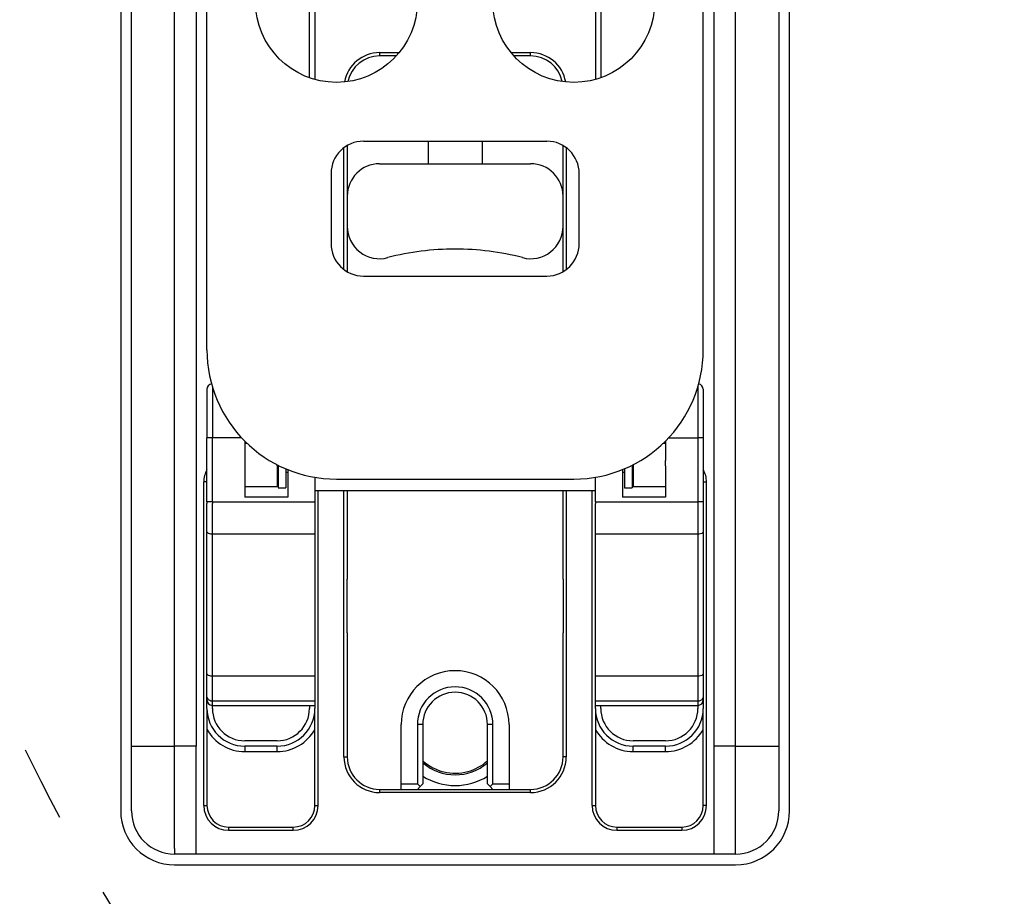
# Model space of a CAD drawing. Extents: x -1763 to 4575, y -3429 to 1051.
# Tile 150 of 174: x 3757 to 3848, y -1805 to -1724. Entities that reach past the tile are written whole.
import ezdxf

# ---------------------------------------------------------------- set-up
doc = ezdxf.new("R2010")
doc.units = 0
doc.linetypes.add('DASHED', pattern=[15, 7, -8])
doc.layers.get('0').update_dxf_attribs({"linetype": 'CONTINUOUS'})
doc.layers.add('1', color=7, linetype='CONTINUOUS')

# ---------------------------------------------------------------- blocks, each defined once
blk = doc.blocks.new('E7018-24101__1', base_point=(4200, -1958.679))
at = {"color": 1, "linetype": 'CONTINUOUS'}
for p, q in [((3766, -1646.879), (3766, -1796.879)), ((3828, -1796.879), (3828, -1646.879)), ((3771, -1801.879), (3823, -1801.879))]:
    blk.add_line(p, q, dxfattribs=at)
for centre, start, end in [((3771, -1796.879), 180, -90), ((3823, -1796.879), -90, 0)]:
    blk.add_arc(centre, 5, start, end, dxfattribs=at)
blk = doc.blocks.new('BUSHING_E7018-21702_2__70', base_point=(3802, -1793.379))
at = {"color": 1, "linetype": 'CONTINUOUS'}
for radius, start, end in [(5, 0, 180), (4.5, -131.8103, -75), (4.5, -75, -48.18968)]:
    blk.add_arc((3797, -1788.879), radius, start, end, dxfattribs=at)
blk = doc.blocks.new('BUSHINGS_POGOTOWER__71', base_point=(4008, -1793.379))
blk.add_blockref('BUSHING_E7018-21702_2__70', (3802, -1793.379))
blk = doc.blocks.new('SMALLPARTS__109', base_point=(4240, -1972.179))
blk.add_blockref('BUSHINGS_POGOTOWER__71', (4008, -1793.379))
blk = doc.blocks.new('E7018-64101__110', base_point=(4240, -1972.179))
for name, p in [('SMALLPARTS__109', (4240, -1972.179)), ('E7018-24101__1', (4200, -1958.679))]:
    blk.add_blockref(name, p)
blk = doc.blocks.new('STIFF_ASSY_DUTBD__112', base_point=(4240, -1972.179))
blk.add_blockref('E7018-64101__110', (4240, -1972.179))
blk = doc.blocks.new('Z_STAGE_PLATE__113', base_point=(3827, -1800.879))
at = {"color": 1, "linetype": 'CONTINUOUS'}
for p, q in [((3773, -1652.879), (3773, -1790.879)), ((3821, -1790.879), (3821, -1652.879)), ((3767, -1743.879), (3767, -1699.879)), ((3771, -1743.879), (3771, -1699.879)), ((3823, -1743.879), (3823, -1699.879)), ((3827, -1699.879), (3827, -1743.879)), ((3790, -1726.579), (3791.808, -1726.579)), ((3790, -1726.579), (3790, -1726.879)), ((3802.192, -1726.579), (3804, -1726.579)), ((3804, -1726.879), (3804, -1726.579)), ((3791.549, -1726.879), (3790, -1726.879)), ((3804, -1726.879), (3802.451, -1726.879)), ((3786.7, -1746.688), (3786.7, -1735.388)), ((3787, -1735.19), (3787, -1739.879)), ((3807, -1739.879), (3807, -1735.19)), ((3807.3, -1735.388), (3807.3, -1746.688)), ((3787, -1739.879), (3787, -1742.681)), ((3807, -1742.681), (3807, -1739.879)), ((3787, -1742.681), (3787, -1745.879)), ((3807, -1746.379), (3807, -1742.681)), ((3767, -1745.879), (3767, -1743.879)), ((3771, -1744.379), (3771, -1743.879)), ((3823, -1744.379), (3823, -1743.879)), ((3827, -1743.879), (3827, -1745.879)), ((3771, -1748.379), (3771, -1744.379)), ((3823, -1748.379), (3823, -1744.379)), ((3767, -1746.879), (3767, -1745.879)), ((3787, -1745.879), (3787, -1746.886)), ((3827, -1745.879), (3827, -1746.879)), ((3807, -1746.886), (3807, -1746.379)), ((3767, -1748.879), (3767, -1746.879)), ((3827, -1746.879), (3827, -1748.879)), ((3771, -1748.816), (3771, -1748.379)), ((3823, -1748.879), (3823, -1748.379)), ((3767, -1775.379), (3767, -1748.879)), ((3771, -1748.879), (3771, -1748.816)), ((3771, -1775.379), (3771, -1748.879)), ((3823, -1775.379), (3823, -1748.879)), ((3827, -1748.879), (3827, -1775.379)), ((3773.7, -1796.379), (3773.7, -1766.379)), ((3774, -1766.379), (3773.7, -1766.379)), ((3774, -1768.218), (3774, -1766.379)), ((3784, -1766.379), (3784, -1767.19)), ((3810, -1767.19), (3810, -1766.379)), ((3820, -1766.379), (3820.3, -1766.379)), ((3820, -1766.379), (3820, -1768.218)), ((3820.3, -1796.379), (3820.3, -1766.379)), ((3784, -1767.19), (3784, -1768.218)), ((3784.3, -1796.379), (3784.3, -1767.19)), ((3786.7, -1791.879), (3786.7, -1767.19)), ((3787, -1767.19), (3787, -1775.379)), ((3807, -1775.379), (3807, -1767.19)), ((3807.3, -1767.19), (3807.3, -1791.879)), ((3809.7, -1796.379), (3809.7, -1767.19)), ((3810, -1768.218), (3810, -1767.19)), ((3774, -1768.218), (3774, -1768.379)), ((3774, -1770.968), (3774, -1768.379)), ((3784, -1768.218), (3784, -1768.379)), ((3784, -1768.379), (3784, -1771.218)), ((3810, -1768.218), (3810, -1768.379)), ((3810, -1771.218), (3810, -1768.379)), ((3820, -1768.218), (3820, -1768.379)), ((3820, -1768.379), (3820, -1770.968)), ((3774, -1784.139), (3774, -1770.968)), ((3784, -1771.218), (3784, -1784.389)), ((3810, -1784.389), (3810, -1771.218)), ((3820, -1770.968), (3820, -1784.139)), ((3767, -1777.379), (3767, -1775.379)), ((3771, -1775.879), (3771, -1775.379)), ((3771, -1779.879), (3771, -1775.879)), ((3787, -1780.379), (3787, -1775.379)), ((3807, -1775.379), (3807, -1780.379)), ((3823, -1775.879), (3823, -1775.379)), ((3823, -1779.879), (3823, -1775.879)), ((3827, -1775.379), (3827, -1777.379)), ((3767, -1777.879), (3767, -1777.379)), ((3827, -1777.379), (3827, -1777.879)), ((3767, -1778.379), (3767, -1777.879)), ((3767, -1780.379), (3767, -1778.379)), ((3827, -1777.879), (3827, -1778.379)), ((3827, -1778.379), (3827, -1780.379)), ((3767, -1790.879), (3767, -1780.379)), ((3771, -1780.316), (3771, -1779.879)), ((3771, -1780.379), (3771, -1780.316)), ((3771, -1790.879), (3771, -1780.379)), ((3787, -1780.379), (3787, -1787.784)), ((3807, -1787.884), (3807, -1780.379)), ((3823, -1780.379), (3823, -1779.879)), ((3823, -1790.879), (3823, -1780.379)), ((3827, -1780.379), (3827, -1790.879)), ((3774, -1786.23), (3774, -1784.139)), ((3820, -1784.139), (3820, -1786.23)), ((3784, -1784.389), (3784, -1786.706)), ((3810, -1786.706), (3810, -1784.389)), ((3774, -1786.594), (3774, -1786.23)), ((3774, -1787.379), (3774, -1786.594)), ((3784, -1786.706), (3784, -1787.094)), ((3810, -1787.094), (3810, -1786.706)), ((3820, -1786.23), (3820, -1786.594)), ((3820, -1786.594), (3820, -1787.379)), ((3774, -1787.379), (3774, -1796.379)), ((3784, -1787.094), (3784, -1787.379)), ((3784, -1796.379), (3784, -1787.379)), ((3787, -1787.784), (3787, -1791.879)), ((3810, -1787.379), (3810, -1787.094)), ((3810, -1787.379), (3810, -1796.379)), ((3820, -1796.379), (3820, -1787.379)), ((3807, -1791.879), (3807, -1787.884)), ((3767, -1796.879), (3767, -1790.879)), ((3767, -1790.879), (3771, -1790.879)), ((3771, -1800.379), (3771, -1790.879)), ((3773, -1790.879), (3771, -1790.879)), ((3773, -1800.879), (3773, -1790.879)), ((3823, -1790.879), (3821, -1790.879)), ((3821, -1800.879), (3821, -1790.879)), ((3823, -1790.879), (3827, -1790.879)), ((3823, -1800.379), (3823, -1790.879)), ((3827, -1790.879), (3827, -1796.879)), ((3786.7, -1791.879), (3787, -1791.879)), ((3807.3, -1791.879), (3807, -1791.879)), ((3790, -1794.879), (3790, -1795.179)), ((3790, -1794.879), (3792, -1794.879)), ((3792, -1794.879), (3793.5, -1794.879)), ((3793.5, -1794.879), (3800.5, -1794.879)), ((3800.5, -1794.879), (3802, -1794.879)), ((3802, -1794.879), (3804, -1794.879)), ((3804, -1795.179), (3804, -1794.879)), ((3804, -1795.179), (3790, -1795.179)), ((3773.7, -1796.379), (3774, -1796.379)), ((3784, -1796.379), (3784.3, -1796.379)), ((3809.7, -1796.379), (3810, -1796.379)), ((3820.3, -1796.379), (3820, -1796.379)), ((3776, -1798.379), (3776, -1798.679)), ((3776, -1798.379), (3782, -1798.379)), ((3776, -1798.679), (3782, -1798.679)), ((3782, -1798.679), (3782, -1798.379)), ((3812, -1798.379), (3812, -1798.679)), ((3812, -1798.379), (3818, -1798.379)), ((3812, -1798.679), (3818, -1798.679)), ((3818, -1798.379), (3818, -1798.679)), ((3771, -1800.379), (3771, -1800.879)), ((3823, -1800.879), (3823, -1800.379)), ((3773, -1800.879), (3771, -1800.879)), ((3821, -1800.879), (3773, -1800.879)), ((3823, -1800.879), (3821, -1800.879))]:
    blk.add_line(p, q, dxfattribs=at)
for centre, radius, start, end in [((3790, -1729.879), 3.3, 90, 169.8232), ((3804, -1729.879), 3.3, 10.1768, 90), ((3790, -1729.879), 3, 90, 168.04789), ((3804, -1729.879), 3, 11.95211, 90), ((3776, -1766.379), 2.3, 150.40815, 180), ((3818, -1766.379), 2.3, 0, 29.59185), ((3790, -1791.879), 3.3, 180, -90), ((3790, -1791.879), 3, 180, -90), ((3804, -1791.879), 3, -90, 0), ((3804, -1791.879), 3.3, -90, 0), ((3771, -1796.879), 4, 180, -90), ((3776, -1796.379), 2.3, 180, -90), ((3776, -1796.379), 2, 180, -90), ((3782, -1796.379), 2.3, -90, 0), ((3782, -1796.379), 2, -90, 0), ((3812, -1796.379), 2.3, 180, -90), ((3812, -1796.379), 2, 180, -90), ((3818, -1796.379), 2.3, -90, 0), ((3818, -1796.379), 2, -90, 0), ((3823, -1796.879), 4, -90, 0)]:
    blk.add_arc(centre, radius, start, end, dxfattribs=at)
blk = doc.blocks.new('PIN_E7018-23703_1__114', base_point=(3827, -1780.379))
at = {"color": 1, "linetype": 'CONTINUOUS'}
for p, q in [((3823, -1775.879), (3823, -1775.379)), ((3823, -1779.879), (3823, -1775.879)), ((3827, -1775.379), (3827, -1777.379)), ((3827, -1778.379), (3827, -1780.379)), ((3823, -1780.379), (3823, -1779.879))]:
    blk.add_line(p, q, dxfattribs=at)
blk = doc.blocks.new('PIN_E7018-23703_2__115', base_point=(3827, -1748.879))
at = {"color": 1, "linetype": 'CONTINUOUS'}
for p, q in [((3823, -1744.379), (3823, -1743.879)), ((3827, -1743.879), (3827, -1745.879)), ((3823, -1748.379), (3823, -1744.379)), ((3827, -1746.879), (3827, -1748.879)), ((3823, -1748.879), (3823, -1748.379))]:
    blk.add_line(p, q, dxfattribs=at)
blk = doc.blocks.new('PIN_E7018-23703_7__119', base_point=(3771, -1748.879))
at = {"color": 1, "linetype": 'CONTINUOUS'}
for p, q in [((3767, -1745.879), (3767, -1743.879)), ((3771, -1744.379), (3771, -1743.879)), ((3771, -1748.379), (3771, -1744.379)), ((3767, -1748.879), (3767, -1746.879)), ((3771, -1748.816), (3771, -1748.379)), ((3771, -1748.879), (3771, -1748.816))]:
    blk.add_line(p, q, dxfattribs=at)
blk = doc.blocks.new('PIN_E7018-23703_8__120', base_point=(3771, -1780.379))
at = {"color": 1, "linetype": 'CONTINUOUS'}
for p, q in [((3767, -1777.379), (3767, -1775.379)), ((3771, -1775.879), (3771, -1775.379)), ((3771, -1779.879), (3771, -1775.879)), ((3767, -1780.379), (3767, -1778.379)), ((3771, -1780.316), (3771, -1779.879)), ((3771, -1780.379), (3771, -1780.316))]:
    blk.add_line(p, q, dxfattribs=at)
blk = doc.blocks.new('LATCHPINS__122', base_point=(3827, -1780.379))
for name, p in [('PIN_E7018-23703_7__119', (3771, -1748.879)), ('PIN_E7018-23703_2__115', (3827, -1748.879)), ('PIN_E7018-23703_8__120', (3771, -1780.379)), ('PIN_E7018-23703_1__114', (3827, -1780.379))]:
    blk.add_blockref(name, p)
blk = doc.blocks.new('RAIL_E7018-23701_2__124', base_point=(3784, -1766.79))
at = {"color": 1, "linetype": 'CONTINUOUS'}
for p, q in [((3777.5, -1645.79), (3777.5, -1649.79)), ((3777.5, -1645.79), (3780.5, -1645.79)), ((3780.5, -1645.79), (3780.5, -1649.79)), ((3777.5, -1649.79), (3780.5, -1649.79)), ((3777.5, -1649.79), (3777.5, -1652.379)), ((3780.5, -1649.79), (3780.5, -1652.379)), ((3777.5, -1652.379), (3777.5, -1652.879)), ((3780.5, -1652.879), (3780.5, -1652.379)), ((3777.5, -1652.879), (3777.5, -1653.379)), ((3777.5, -1653.379), (3777.5, -1662.924)), ((3780.5, -1652.879), (3780.5, -1653.379)), ((3780.5, -1653.379), (3780.5, -1662.924)), ((3774, -1663.424), (3774.5, -1662.924)), ((3774, -1664.424), (3774, -1663.424)), ((3777.5, -1662.924), (3774.5, -1662.924)), ((3774.5, -1664.424), (3774.5, -1662.924)), ((3777.5, -1662.924), (3777.5, -1664.424)), ((3780.5, -1662.924), (3780.5, -1664.424)), ((3783.5, -1662.924), (3780.5, -1662.924)), ((3783.5, -1662.924), (3783.5, -1664.424)), ((3784, -1663.424), (3783.5, -1662.924)), ((3784, -1663.424), (3784, -1664.424)), ((3774, -1664.424), (3774.5, -1664.424)), ((3774, -1668.383), (3774, -1664.424)), ((3777.5, -1664.424), (3774.5, -1664.424)), ((3783.5, -1664.424), (3780.5, -1664.424)), ((3784, -1664.424), (3783.5, -1664.424)), ((3784, -1664.424), (3784, -1668.883)), ((3774, -1669.379), (3774, -1668.383)), ((3784, -1668.883), (3784, -1669.879)), ((3774, -1675.29), (3774, -1669.379)), ((3784, -1669.879), (3784, -1675.29)), ((3774, -1675.379), (3774, -1675.29)), ((3774, -1676.209), (3774, -1675.379)), ((3774.5, -1675.379), (3774.5, -1675.29)), ((3783.5, -1675.29), (3783.5, -1675.379)), ((3784, -1675.29), (3784, -1675.343)), ((3784, -1675.343), (3784, -1675.379)), ((3784, -1675.379), (3784, -1680.313)), ((3774, -1676.209), (3774, -1681.179)), ((3784, -1680.313), (3784, -1680.62)), ((3774, -1684.379), (3774, -1681.179)), ((3774, -1688.973), (3774, -1684.379)), ((3774, -1737.29), (3774, -1688.973)), ((3783.5, -1728.905), (3783.5, -1714.763)), ((3784, -1714.605), (3784, -1729.062)), ((3774, -1748.157), (3774, -1737.29)), ((3774, -1749.157), (3774, -1748.157)), ((3777.5, -1762.591), (3777.5, -1762.79)), ((3777.5, -1762.79), (3777.5, -1764.379)), ((3777.5, -1762.79), (3777.704, -1762.79)), ((3777.5, -1764.379), (3777.5, -1764.879)), ((3777.5, -1764.879), (3777.5, -1765.379)), ((3780.5, -1764.879), (3780.5, -1764.785)), ((3780.5, -1764.879), (3780.5, -1765.379)), ((3777.5, -1765.379), (3777.5, -1766.79)), ((3780.5, -1765.379), (3780.5, -1766.79)), ((3777.5, -1766.79), (3780.5, -1766.79))]:
    blk.add_line(p, q, dxfattribs=at)
blk = doc.blocks.new('RAIL_E7018-23701_1__125', base_point=(3820, -1766.79))
at = {"color": 1, "linetype": 'CONTINUOUS'}
for p, q in [((3813.5, -1645.79), (3816.5, -1645.79)), ((3813.5, -1645.79), (3813.5, -1649.79)), ((3816.5, -1645.79), (3816.5, -1649.79)), ((3813.5, -1649.79), (3813.5, -1652.379)), ((3813.5, -1649.79), (3816.5, -1649.79)), ((3816.5, -1649.79), (3816.5, -1652.379)), ((3813.5, -1652.379), (3813.5, -1652.879)), ((3816.5, -1652.879), (3816.5, -1652.379)), ((3813.5, -1652.879), (3813.5, -1653.379)), ((3813.5, -1653.379), (3813.5, -1662.924)), ((3816.5, -1652.879), (3816.5, -1653.379)), ((3816.5, -1653.379), (3816.5, -1662.924)), ((3810, -1663.424), (3810.5, -1662.924)), ((3810, -1664.424), (3810, -1663.424)), ((3813.5, -1662.924), (3810.5, -1662.924)), ((3810.5, -1664.424), (3810.5, -1662.924)), ((3813.5, -1662.924), (3813.5, -1664.424)), ((3819.5, -1662.924), (3816.5, -1662.924)), ((3816.5, -1662.924), (3816.5, -1664.424)), ((3819.5, -1662.924), (3819.5, -1664.424)), ((3820, -1663.424), (3819.5, -1662.924)), ((3820, -1663.424), (3820, -1664.424)), ((3810, -1668.883), (3810, -1664.424)), ((3810, -1664.424), (3810.5, -1664.424)), ((3813.5, -1664.424), (3810.5, -1664.424)), ((3819.5, -1664.424), (3816.5, -1664.424)), ((3820, -1664.424), (3819.5, -1664.424)), ((3820, -1664.424), (3820, -1668.383)), ((3810, -1669.879), (3810, -1668.883)), ((3820, -1668.383), (3820, -1669.379)), ((3810, -1675.29), (3810, -1669.879)), ((3820, -1669.379), (3820, -1675.29)), ((3810, -1675.343), (3810, -1675.29)), ((3810, -1675.379), (3810, -1675.343)), ((3810, -1680.313), (3810, -1675.379)), ((3819.5, -1675.29), (3819.5, -1675.379)), ((3820, -1675.29), (3820, -1675.379)), ((3820, -1676.209), (3820, -1675.379)), ((3820, -1676.209), (3820, -1681.179)), ((3810, -1680.313), (3810, -1680.62)), ((3820, -1684.379), (3820, -1681.179)), ((3820, -1688.973), (3820, -1684.379)), ((3820, -1737.29), (3820, -1688.973)), ((3810, -1714.605), (3810, -1729.062)), ((3810.5, -1714.763), (3810.5, -1728.905)), ((3820, -1748.157), (3820, -1737.29)), ((3820, -1749.157), (3820, -1748.157)), ((3816.296, -1762.79), (3816.5, -1762.79)), ((3816.5, -1762.591), (3816.5, -1762.79)), ((3816.5, -1762.79), (3816.5, -1764.379)), ((3813.5, -1764.785), (3813.5, -1764.879)), ((3813.5, -1764.879), (3813.5, -1765.379)), ((3816.5, -1764.879), (3816.5, -1764.379)), ((3816.5, -1764.879), (3816.5, -1765.379)), ((3813.5, -1765.379), (3813.5, -1766.79)), ((3816.5, -1765.379), (3816.5, -1766.79)), ((3813.5, -1766.79), (3816.5, -1766.79))]:
    blk.add_line(p, q, dxfattribs=at)
blk = doc.blocks.new('PIN_E7018-23702_1__127', base_point=(3820, -1764.79))
at = {"color": 1, "linetype": 'CONTINUOUS'}
for p, q in [((3774, -1760.09), (3774, -1762.29)), ((3820, -1760.09), (3820, -1762.29)), ((3774, -1764.49), (3774, -1762.29)), ((3820, -1762.29), (3820, -1764.49)), ((3780.5, -1764.79), (3780.51, -1764.79)), ((3813.49, -1764.79), (3813.5, -1764.79))]:
    blk.add_line(p, q, dxfattribs=at)
blk = doc.blocks.new('CAM_E7018-25002__128', base_point=(3820, -1787.094))
at = {"color": 1, "linetype": 'CONTINUOUS'}
for p, q in [((3774.5, -1757.548), (3774.5, -1762.29)), ((3819.5, -1757.548), (3819.5, -1762.29)), ((3774, -1757.79), (3774, -1760.09)), ((3820, -1757.79), (3820, -1760.09)), ((3774, -1760.09), (3774, -1762.29)), ((3820, -1760.09), (3820, -1762.29)), ((3774, -1764.49), (3774, -1762.29)), ((3774.5, -1762.29), (3774, -1762.29)), ((3774.5, -1768.218), (3774.5, -1762.29)), ((3777.211, -1762.29), (3774.5, -1762.29)), ((3816.789, -1762.29), (3819.5, -1762.29)), ((3820, -1762.29), (3819.5, -1762.29)), ((3819.5, -1762.29), (3819.5, -1768.218)), ((3820, -1762.29), (3820, -1764.49)), ((3777.5, -1762.591), (3777.5, -1762.79)), ((3777.5, -1762.79), (3777.5, -1764.379)), ((3816.5, -1762.591), (3816.5, -1762.79)), ((3816.5, -1762.79), (3816.5, -1764.379)), ((3774, -1766.379), (3774, -1764.49)), ((3777.5, -1764.379), (3777.5, -1764.879)), ((3777.5, -1764.879), (3777.5, -1765.379)), ((3816.5, -1764.879), (3816.5, -1764.379)), ((3816.5, -1764.879), (3816.5, -1765.379)), ((3820, -1764.49), (3820, -1766.379)), ((3777.5, -1765.379), (3777.5, -1766.79)), ((3781.5, -1765.244), (3781.5, -1767.79)), ((3784, -1765.952), (3784, -1766.379)), ((3810, -1766.379), (3810, -1765.952)), ((3812.5, -1765.244), (3812.5, -1767.79)), ((3816.5, -1765.379), (3816.5, -1766.79)), ((3774, -1768.218), (3774, -1766.379)), ((3777.5, -1766.79), (3777.5, -1767.79)), ((3784, -1766.379), (3784, -1767.19)), ((3810, -1767.19), (3810, -1766.379)), ((3816.5, -1766.79), (3816.5, -1767.79)), ((3820, -1766.379), (3820, -1768.218)), ((3784, -1767.19), (3784, -1768.218)), ((3810, -1767.19), (3784, -1767.19)), ((3810, -1768.218), (3810, -1767.19)), ((3774, -1768.218), (3774, -1768.379)), ((3774.5, -1768.218), (3774, -1768.218)), ((3774, -1770.968), (3774, -1768.379)), ((3774.5, -1768.218), (3784, -1768.218)), ((3774.5, -1768.218), (3774.5, -1768.379)), ((3774.5, -1771.218), (3774.5, -1768.379)), ((3781.5, -1767.79), (3777.5, -1767.79)), ((3784, -1768.218), (3784, -1768.379)), ((3784, -1768.379), (3784, -1771.218)), ((3810, -1768.218), (3819.5, -1768.218)), ((3810, -1768.218), (3810, -1768.379)), ((3810, -1771.218), (3810, -1768.379)), ((3816.5, -1767.79), (3812.5, -1767.79)), ((3820, -1768.218), (3819.5, -1768.218)), ((3819.5, -1768.218), (3819.5, -1768.379)), ((3819.5, -1768.379), (3819.5, -1771.218)), ((3820, -1768.218), (3820, -1768.379)), ((3820, -1768.379), (3820, -1770.968)), ((3774, -1784.139), (3774, -1770.968)), ((3784, -1771.218), (3774.5, -1771.218)), ((3774.5, -1774.379), (3774.5, -1771.218)), ((3784, -1771.218), (3784, -1784.389)), ((3819.5, -1771.218), (3810, -1771.218)), ((3810, -1784.389), (3810, -1771.218)), ((3819.5, -1771.218), (3819.5, -1774.379)), ((3820, -1770.968), (3820, -1784.139)), ((3774.5, -1781.379), (3774.5, -1774.379)), ((3819.5, -1774.379), (3819.5, -1781.379)), ((3774.5, -1784.389), (3774.5, -1781.379)), ((3819.5, -1781.379), (3819.5, -1784.389)), ((3774, -1786.23), (3774, -1784.139)), ((3820, -1784.139), (3820, -1786.23)), ((3784, -1784.389), (3774.5, -1784.389)), ((3774.5, -1786.706), (3774.5, -1784.389)), ((3784, -1784.389), (3784, -1786.706)), ((3819.5, -1784.389), (3810, -1784.389)), ((3810, -1786.706), (3810, -1784.389)), ((3819.5, -1784.389), (3819.5, -1786.706)), ((3774, -1786.594), (3774, -1786.23)), ((3784, -1786.706), (3774.5, -1786.706)), ((3774.5, -1787.094), (3774.5, -1786.706)), ((3784, -1786.706), (3784, -1787.094)), ((3819.5, -1786.706), (3810, -1786.706)), ((3810, -1787.094), (3810, -1786.706)), ((3819.5, -1786.706), (3819.5, -1787.094)), ((3820, -1786.23), (3820, -1786.594)), ((3774.5, -1787.094), (3784, -1787.094)), ((3810, -1787.094), (3819.5, -1787.094))]:
    blk.add_line(p, q, dxfattribs=at)
for centre, start, end in [((3774.5, -1757.79), 98.30128, 180), ((3819.5, -1757.79), 0, 81.69872), ((3774.5, -1786.594), 180, -90), ((3819.5, -1786.594), -90, 0)]:
    blk.add_arc(centre, 0.5, start, end, dxfattribs=at)
for points in [[(3774.5, -1771.218), (3774.412, -1771.218), (3774.326, -1771.207), (3774.174, -1771.163), (3774.111, -1771.131), (3774.023, -1771.055), (3774, -1771.012), (3774, -1770.968)], [(3820, -1770.968), (3820, -1771.012), (3819.977, -1771.055), (3819.889, -1771.131), (3819.826, -1771.163), (3819.674, -1771.207), (3819.588, -1771.218), (3819.5, -1771.218)], [(3774.5, -1784.389), (3774.412, -1784.389), (3774.326, -1784.378), (3774.174, -1784.334), (3774.111, -1784.302), (3774.023, -1784.226), (3774, -1784.183), (3774, -1784.139)], [(3820, -1784.139), (3820, -1784.183), (3819.977, -1784.226), (3819.889, -1784.302), (3819.826, -1784.334), (3819.674, -1784.378), (3819.588, -1784.389), (3819.5, -1784.389)], [(3774.5, -1786.706), (3774.412, -1786.706), (3774.326, -1786.684), (3774.174, -1786.6), (3774.111, -1786.54), (3774.023, -1786.395), (3774, -1786.313), (3774, -1786.23)], [(3820, -1786.23), (3820, -1786.313), (3819.977, -1786.395), (3819.889, -1786.54), (3819.826, -1786.6), (3819.674, -1786.684), (3819.588, -1786.706), (3819.5, -1786.706)]]:
    blk.add_open_spline(points, degree=3, knots=[0, 0, 0, 0, 1, 1, 2, 2, 3, 3, 3, 3], dxfattribs=at)
blk = doc.blocks.new('RETAIN_RING_DIN6799-4__129', base_point=(3781.3, -1766.94))
at = {"color": 1, "linetype": 'CONTINUOUS'}
for p, q in [((3780.6, -1764.836), (3780.6, -1766.94)), ((3781.3, -1765.161), (3781.3, -1766.94)), ((3780.6, -1766.94), (3781.3, -1766.94))]:
    blk.add_line(p, q, dxfattribs=at)
blk = doc.blocks.new('RETAIN_RING_DIN6799-4__130', base_point=(3813.4, -1766.94))
at = {"color": 1, "linetype": 'CONTINUOUS'}
for p, q in [((3813.4, -1764.836), (3813.4, -1766.94)), ((3812.7, -1765.161), (3812.7, -1766.94)), ((3812.7, -1766.94), (3813.4, -1766.94))]:
    blk.add_line(p, q, dxfattribs=at)
blk = doc.blocks.new('LEVER_E7018-25001__132', base_point=(3820, -1766.12))
at = {"color": 1, "linetype": 'CONTINUOUS'}
for p, q in [((3775, -1657.302), (3775, -1657.787)), ((3775, -1657.302), (3777.5, -1657.302)), ((3780.5, -1657.302), (3784, -1657.302)), ((3784, -1657.302), (3784, -1657.787)), ((3810, -1657.302), (3813.5, -1657.302)), ((3810, -1657.787), (3810, -1657.302)), ((3816.5, -1657.302), (3819, -1657.302)), ((3819, -1657.302), (3819, -1657.787)), ((3775, -1657.787), (3775, -1658.516)), ((3777.5, -1657.787), (3775, -1657.787)), ((3784, -1657.787), (3780.5, -1657.787)), ((3784, -1657.787), (3784, -1658.516)), ((3813.5, -1657.787), (3810, -1657.787)), ((3810, -1658.516), (3810, -1657.787)), ((3819, -1657.787), (3816.5, -1657.787)), ((3819, -1657.787), (3819, -1658.516)), ((3774, -1658.715), (3774, -1658.302)), ((3774, -1659.122), (3774, -1658.715)), ((3774, -1660.553), (3774, -1659.122)), ((3775, -1659.687), (3775, -1658.516)), ((3777.5, -1658.516), (3775, -1658.516)), ((3784, -1658.516), (3780.5, -1658.516)), ((3784, -1658.516), (3784, -1659.687)), ((3813.5, -1658.516), (3810, -1658.516)), ((3810, -1659.687), (3810, -1658.516)), ((3819, -1658.516), (3816.5, -1658.516)), ((3819, -1659.687), (3819, -1658.516)), ((3820, -1658.302), (3820, -1658.715)), ((3820, -1658.715), (3820, -1659.122)), ((3820, -1659.122), (3820, -1660.553)), ((3775, -1659.687), (3775, -1660.687)), ((3777.5, -1659.687), (3775, -1659.687)), ((3784, -1659.687), (3780.5, -1659.687)), ((3784, -1659.687), (3784, -1660.687)), ((3813.5, -1659.687), (3810, -1659.687)), ((3810, -1660.687), (3810, -1659.687)), ((3819, -1659.687), (3816.5, -1659.687)), ((3819, -1659.687), (3819, -1660.687)), ((3774, -1661.553), (3774, -1660.553)), ((3775, -1660.687), (3775, -1662.924)), ((3777.5, -1660.687), (3775, -1660.687)), ((3784, -1660.687), (3780.5, -1660.687)), ((3784, -1660.687), (3784, -1663.424)), ((3813.5, -1660.687), (3810, -1660.687)), ((3810, -1663.424), (3810, -1660.687)), ((3819, -1660.687), (3816.5, -1660.687)), ((3819, -1660.687), (3819, -1662.924)), ((3820, -1660.553), (3820, -1661.553)), ((3774, -1663.424), (3774, -1661.553)), ((3820, -1661.553), (3820, -1663.424)), ((3774, -1664.424), (3774, -1663.424)), ((3784, -1663.424), (3784, -1664.424)), ((3810, -1664.424), (3810, -1663.424)), ((3820, -1663.424), (3820, -1664.424)), ((3774, -1668.383), (3774, -1664.424)), ((3784, -1664.424), (3784, -1668.883)), ((3810, -1668.883), (3810, -1664.424)), ((3820, -1664.424), (3820, -1668.383)), ((3774, -1669.379), (3774, -1668.383)), ((3784, -1668.883), (3784, -1669.879)), ((3810, -1669.879), (3810, -1668.883)), ((3820, -1668.383), (3820, -1669.379)), ((3774, -1675.29), (3774, -1669.379)), ((3784, -1669.879), (3784, -1675.29)), ((3810, -1675.29), (3810, -1669.879)), ((3820, -1669.379), (3820, -1675.29)), ((3774, -1675.379), (3774, -1675.29)), ((3774, -1676.209), (3774, -1675.379)), ((3784, -1675.29), (3784, -1675.343)), ((3784, -1675.343), (3784, -1675.379)), ((3784, -1675.379), (3784, -1680.313)), ((3810, -1675.343), (3810, -1675.29)), ((3810, -1675.379), (3810, -1675.343)), ((3810, -1680.313), (3810, -1675.379)), ((3820, -1675.29), (3820, -1675.379)), ((3820, -1676.209), (3820, -1675.379)), ((3774, -1676.209), (3774, -1681.179)), ((3820, -1676.209), (3820, -1681.179)), ((3775, -1688.973), (3775, -1680.313)), ((3784, -1680.313), (3784, -1680.62)), ((3784, -1680.62), (3810, -1680.62)), ((3810, -1680.313), (3810, -1680.62)), ((3819, -1688.973), (3819, -1680.313)), ((3774, -1684.379), (3774, -1681.179)), ((3820, -1684.379), (3820, -1681.179)), ((3774, -1688.973), (3774, -1684.379)), ((3820, -1688.973), (3820, -1684.379)), ((3774, -1737.29), (3774, -1688.973)), ((3774, -1688.973), (3775, -1688.973)), ((3819, -1688.973), (3775, -1688.973)), ((3819, -1688.973), (3820, -1688.973)), ((3820, -1737.29), (3820, -1688.973)), ((3805.5, -1696.379), (3788.5, -1696.379)), ((3785.5, -1699.379), (3785.5, -1705.879)), ((3808.5, -1705.879), (3808.5, -1699.379)), ((3788.5, -1708.879), (3805.5, -1708.879)), ((3788.5, -1734.788), (3805.5, -1734.788)), ((3774, -1748.157), (3774, -1737.29)), ((3820, -1748.157), (3820, -1737.29)), ((3785.5, -1737.788), (3785.5, -1744.288)), ((3808.5, -1744.288), (3808.5, -1737.788)), ((3788.5, -1747.288), (3805.5, -1747.288)), ((3774, -1749.157), (3774, -1748.157)), ((3820, -1749.157), (3820, -1748.157)), ((3774, -1754.12), (3774, -1749.157)), ((3820, -1754.12), (3820, -1749.157)), ((3786, -1766.12), (3808, -1766.12))]:
    blk.add_line(p, q, dxfattribs=at)
for centre in [(3786, -1721.834), (3808, -1721.834)]:
    blk.add_circle(centre, 7.5, dxfattribs=at)
for centre, radius, start, end in [((3775, -1658.302), 1, 90, 180), ((3819, -1658.302), 1, 0, 90), ((3788.5, -1699.379), 3, 90, 180), ((3805.5, -1699.379), 3, 0, 90), ((3788.5, -1705.879), 3, 180, -90), ((3805.5, -1705.879), 3, -90, 0), ((3788.5, -1737.788), 3, 90, 180), ((3805.5, -1737.788), 3, 0, 90), ((3788.5, -1744.288), 3, 180, -90), ((3805.5, -1744.288), 3, -90, 0), ((3786, -1754.12), 12, 180, -90), ((3808, -1754.12), 12, -90, 0)]:
    blk.add_arc(centre, radius, start, end, dxfattribs=at)
for points in [[(3775, -1657.787), (3774.824, -1657.787), (3774.652, -1657.83), (3774.348, -1657.993), (3774.222, -1658.11), (3774.046, -1658.392), (3774, -1658.552), (3774, -1658.715)], [(3820, -1658.715), (3820, -1658.552), (3819.954, -1658.392), (3819.778, -1658.11), (3819.652, -1657.993), (3819.348, -1657.83), (3819.176, -1657.787), (3819, -1657.787)], [(3775, -1658.516), (3774.824, -1658.516), (3774.652, -1658.544), (3774.348, -1658.651), (3774.222, -1658.727), (3774.046, -1658.912), (3774, -1659.016), (3774, -1659.122)], [(3819, -1658.516), (3819.176, -1658.516), (3819.348, -1658.544), (3819.652, -1658.651), (3819.778, -1658.727), (3819.954, -1658.912), (3820, -1659.016), (3820, -1659.122)], [(3774, -1660.553), (3774, -1660.401), (3774.046, -1660.252), (3774.222, -1659.988), (3774.348, -1659.879), (3774.652, -1659.727), (3774.824, -1659.687), (3775, -1659.687)], [(3819, -1659.687), (3819.176, -1659.687), (3819.348, -1659.727), (3819.652, -1659.879), (3819.778, -1659.988), (3819.954, -1660.252), (3820, -1660.401), (3820, -1660.553)], [(3775, -1660.687), (3774.824, -1660.687), (3774.652, -1660.727), (3774.348, -1660.879), (3774.222, -1660.988), (3774.046, -1661.252), (3774, -1661.401), (3774, -1661.553)], [(3820, -1661.553), (3820, -1661.401), (3819.954, -1661.252), (3819.778, -1660.988), (3819.652, -1660.879), (3819.348, -1660.727), (3819.176, -1660.687), (3819, -1660.687)], [(3774, -1681.179), (3774, -1681.027), (3774.046, -1680.877), (3774.222, -1680.614), (3774.348, -1680.505), (3774.652, -1680.353), (3774.824, -1680.313), (3775, -1680.313)], [(3819, -1680.313), (3819.176, -1680.313), (3819.348, -1680.353), (3819.652, -1680.505), (3819.778, -1680.614), (3819.954, -1680.877), (3820, -1681.027), (3820, -1681.179)]]:
    blk.add_open_spline(points, degree=3, knots=[0, 0, 0, 0, 1, 1, 2, 2, 3, 3, 3, 3], dxfattribs=at)
blk = doc.blocks.new('CLAMP_ASSY__133', base_point=(3820, -1787.094))
for name, p in [('RAIL_E7018-23701_2__124', (3784, -1766.79)), ('RAIL_E7018-23701_1__125', (3820, -1766.79)), ('LEVER_E7018-25001__132', (3820, -1766.12)), ('CAM_E7018-25002__128', (3820, -1787.094)), ('PIN_E7018-23702_1__127', (3820, -1764.79)), ('RETAIN_RING_DIN6799-4__129', (3781.3, -1766.94)), ('RETAIN_RING_DIN6799-4__130', (3813.4, -1766.94))]:
    blk.add_blockref(name, p)
blk = doc.blocks.new('LATCH_E7018-21201_1__134', base_point=(3807, -1794.879))
at = {"color": 1, "linetype": 'CONTINUOUS'}
for p, q in [((3790, -1736.879), (3804, -1736.879)), ((3787, -1739.879), (3787, -1742.681)), ((3807, -1742.681), (3807, -1739.879)), ((3787, -1742.681), (3787, -1745.879)), ((3807, -1746.379), (3807, -1742.681)), ((3787, -1745.879), (3787, -1746.886)), ((3807, -1746.886), (3807, -1746.379)), ((3787, -1767.19), (3787, -1775.379)), ((3807, -1775.379), (3807, -1767.19)), ((3787, -1780.379), (3787, -1775.379)), ((3807, -1775.379), (3807, -1780.379)), ((3787, -1780.379), (3787, -1787.784)), ((3807, -1787.884), (3807, -1780.379)), ((3787, -1787.784), (3787, -1791.879)), ((3807, -1791.879), (3807, -1787.884)), ((3792, -1794.379), (3792, -1788.879)), ((3794, -1788.879), (3793.5, -1788.879)), ((3793.5, -1788.879), (3793.5, -1794.379)), ((3794, -1788.879), (3794, -1794.379)), ((3800.5, -1788.879), (3800, -1788.879)), ((3800, -1794.379), (3800, -1788.879)), ((3800.5, -1794.379), (3800.5, -1788.879)), ((3802, -1788.879), (3802, -1794.379)), ((3790, -1794.879), (3792, -1794.879)), ((3792, -1794.379), (3793.5, -1794.379)), ((3792, -1794.879), (3792, -1794.379)), ((3792, -1794.879), (3793.5, -1794.879)), ((3793.75, -1794.629), (3793.5, -1794.379)), ((3793.75, -1794.629), (3793.5, -1794.879)), ((3793.75, -1794.629), (3794, -1794.379)), ((3800.25, -1794.629), (3800, -1794.379)), ((3800.25, -1794.629), (3800.5, -1794.379)), ((3800.5, -1794.879), (3800.25, -1794.629)), ((3800.5, -1794.379), (3802, -1794.379)), ((3800.5, -1794.879), (3802, -1794.879)), ((3802, -1794.379), (3802, -1794.879)), ((3802, -1794.879), (3804, -1794.879))]:
    blk.add_line(p, q, dxfattribs=at)
for centre, radius, start, end in [((3790, -1739.879), 3, 90, 180), ((3804, -1739.879), 3, 0, 90), ((3790, -1742.681), 3, 180, -75.52249), ((3804, -1742.681), 3, -104.47751, 0), ((3797, -1769.792), 25, 90, 104.47751), ((3797, -1769.792), 25, 75.52249, 90), ((3797, -1788.879), 5, 0, 180), ((3797, -1788.879), 3.5, 0, 180), ((3797, -1788.879), 3, 0, 180), ((3790, -1791.879), 3, 180, -90), ((3804, -1791.879), 3, -90, 0)]:
    blk.add_arc(centre, radius, start, end, dxfattribs=at)
blk = doc.blocks.new('DOWEL_PIN_5X50_DIN6325_136', base_point=(3799.5, -1736.879))
at = {"color": 1, "linetype": 'CONTINUOUS'}
for p, q in [((3794.5, -1706.879), (3794.5, -1708.879)), ((3799.5, -1706.879), (3799.5, -1708.879)), ((3794.5, -1734.788), (3794.5, -1736.879)), ((3799.5, -1734.788), (3799.5, -1736.879))]:
    blk.add_line(p, q, dxfattribs=at)
blk = doc.blocks.new('LOCK_ASSY__137', base_point=(3807, -1794.879))
for name, p in [('DOWEL_PIN_5X50_DIN6325_136', (3799.5, -1736.879)), ('LATCH_E7018-21201_1__134', (3807, -1794.879))]:
    blk.add_blockref(name, p)
blk = doc.blocks.new('Z-STAGE_ASSY__138', base_point=(3827, -1800.879))
for name, p in [('Z_STAGE_PLATE__113', (3827, -1800.879)), ('CLAMP_ASSY__133', (3820, -1787.094)), ('LOCK_ASSY__137', (3807, -1794.879)), ('LATCHPINS__122', (3827, -1780.379))]:
    blk.add_blockref(name, p)
blk = doc.blocks.new('PLATE_E7018-27702__139', base_point=(3827, -1800.879))
at = {"color": 1, "linetype": 'CONTINUOUS'}
for p, q in [((3767, -1743.879), (3767, -1699.879)), ((3827, -1699.879), (3827, -1743.879)), ((3767, -1745.879), (3767, -1743.879)), ((3827, -1743.879), (3827, -1745.879)), ((3767, -1746.879), (3767, -1745.879)), ((3827, -1745.879), (3827, -1746.879)), ((3767, -1748.879), (3767, -1746.879)), ((3827, -1746.879), (3827, -1748.879)), ((3767, -1775.379), (3767, -1748.879)), ((3827, -1748.879), (3827, -1775.379)), ((3777.5, -1764.379), (3777.5, -1764.879)), ((3780.5, -1764.879), (3780.5, -1764.785)), ((3813.5, -1764.785), (3813.5, -1764.879)), ((3816.5, -1764.879), (3816.5, -1764.379)), ((3774, -1770.968), (3774, -1768.379)), ((3774.5, -1771.218), (3774.5, -1768.379)), ((3784, -1768.379), (3784, -1771.218)), ((3810, -1771.218), (3810, -1768.379)), ((3819.5, -1768.379), (3819.5, -1771.218)), ((3820, -1768.379), (3820, -1770.968)), ((3774, -1784.139), (3774, -1770.968)), ((3774.5, -1774.379), (3774.5, -1771.218)), ((3784, -1771.218), (3784, -1784.389)), ((3810, -1784.389), (3810, -1771.218)), ((3819.5, -1771.218), (3819.5, -1774.379)), ((3820, -1770.968), (3820, -1784.139)), ((3774.5, -1781.379), (3774.5, -1774.379)), ((3819.5, -1774.379), (3819.5, -1781.379)), ((3767, -1777.379), (3767, -1775.379)), ((3827, -1775.379), (3827, -1777.379)), ((3767, -1777.879), (3767, -1777.379)), ((3827, -1777.379), (3827, -1777.879)), ((3767, -1778.379), (3767, -1777.879)), ((3767, -1780.379), (3767, -1778.379)), ((3827, -1777.879), (3827, -1778.379)), ((3827, -1778.379), (3827, -1780.379)), ((3767, -1790.879), (3767, -1780.379)), ((3827, -1780.379), (3827, -1790.879)), ((3774.5, -1784.389), (3774.5, -1781.379)), ((3819.5, -1781.379), (3819.5, -1784.389)), ((3774, -1786.23), (3774, -1784.139)), ((3820, -1784.139), (3820, -1786.23)), ((3774.5, -1786.706), (3774.5, -1784.389)), ((3784, -1784.389), (3784, -1786.706)), ((3810, -1786.706), (3810, -1784.389)), ((3819.5, -1784.389), (3819.5, -1786.706)), ((3774, -1786.594), (3774, -1786.23)), ((3774, -1787.379), (3774, -1786.594)), ((3774.5, -1787.094), (3774.5, -1786.706)), ((3784, -1786.706), (3784, -1787.094)), ((3810, -1787.094), (3810, -1786.706)), ((3819.5, -1786.706), (3819.5, -1787.094)), ((3820, -1786.23), (3820, -1786.594)), ((3820, -1786.594), (3820, -1787.379)), ((3774.5, -1787.379), (3774.5, -1787.094)), ((3783.5, -1787.094), (3783.5, -1787.379)), ((3784, -1787.094), (3784, -1787.379)), ((3810, -1787.379), (3810, -1787.094)), ((3810.5, -1787.379), (3810.5, -1787.094)), ((3819.5, -1787.094), (3819.5, -1787.379)), ((3780.5, -1790.379), (3777.5, -1790.379)), ((3816.5, -1790.379), (3813.5, -1790.379)), ((3767, -1796.879), (3767, -1790.879)), ((3777.5, -1790.879), (3777.5, -1791.379)), ((3780.5, -1790.879), (3777.5, -1790.879)), ((3777.5, -1791.379), (3780.5, -1791.379)), ((3780.5, -1791.379), (3780.5, -1790.879)), ((3813.5, -1791.379), (3813.5, -1790.879)), ((3816.5, -1790.879), (3813.5, -1790.879)), ((3813.5, -1791.379), (3816.5, -1791.379)), ((3816.5, -1791.379), (3816.5, -1790.879)), ((3827, -1790.879), (3827, -1796.879)), ((3771, -1800.379), (3771, -1800.879)), ((3823, -1800.879), (3823, -1800.379)), ((3773, -1800.879), (3771, -1800.879)), ((3821, -1800.879), (3773, -1800.879)), ((3823, -1800.879), (3821, -1800.879))]:
    blk.add_line(p, q, dxfattribs=at)
for centre, radius, start, end in [((3780.5, -1768.379), 3.5, 88.36275, 90), ((3813.5, -1768.379), 3.5, 90, 91.63725), ((3780.5, -1768.379), 3, 88.08979, 90), ((3780.5, -1768.379), 3, 70.52878, 74.53399), ((3813.5, -1768.379), 3, 105.46601, 109.47122), ((3813.5, -1768.379), 3, 90, 91.91021), ((3777.5, -1787.379), 3.5, 180, -90), ((3777.5, -1787.379), 3, 180, -90), ((3780.5, -1787.379), 3.5, -90, 0), ((3780.5, -1787.379), 3, -90, 0), ((3813.5, -1787.379), 3.5, 180, -90), ((3813.5, -1787.379), 3, 180, -90), ((3816.5, -1787.379), 3.5, -90, 0), ((3816.5, -1787.379), 3, -90, 0), ((3777.5, -1787.379), 4, -151.04498, -90), ((3780.5, -1787.379), 4, -90, -28.95502), ((3813.5, -1787.379), 4, -151.04498, -90), ((3816.5, -1787.379), 4, -90, -28.95502), ((3797, -1788.929), 4.6, -130.70571, -49.29429), ((3797, -1788.929), 5.6, -122.39237, -57.60763), ((3771, -1796.879), 4, 180, -90), ((3823, -1796.879), 4, -90, 0)]:
    blk.add_arc(centre, radius, start, end, dxfattribs=at)
blk = doc.blocks.new('NEEDLE_BEARING_0509_3__140', base_point=(3819.5, -1781.379))
at = {"color": 1, "linetype": 'CONTINUOUS'}
blk.add_line((3819.5, -1774.379), (3819.5, -1781.379), dxfattribs=at)
blk = doc.blocks.new('NEEDLE_BEARING_0509_1__142', base_point=(3774.5, -1781.379))
at = {"color": 1, "linetype": 'CONTINUOUS'}
blk.add_line((3774.5, -1781.379), (3774.5, -1774.379), dxfattribs=at)
blk = doc.blocks.new('DOWEL_PIN_5X22DIN6325__143', base_point=(3787, -1780.379))
at = {"color": 1, "linetype": 'CONTINUOUS'}
blk.add_line((3787, -1780.379), (3787, -1775.379), dxfattribs=at)
blk = doc.blocks.new('DOWEL_PIN_5X22DIN6325__144', base_point=(3807, -1780.379))
at = {"color": 1, "linetype": 'CONTINUOUS'}
blk.add_line((3807, -1775.379), (3807, -1780.379), dxfattribs=at)
blk = doc.blocks.new('BEARING_PARTS__148', base_point=(3819.5, -1781.379))
for name, p in [('NEEDLE_BEARING_0509_1__142', (3774.5, -1781.379)), ('NEEDLE_BEARING_0509_3__140', (3819.5, -1781.379)), ('DOWEL_PIN_5X22DIN6325__143', (3787, -1780.379)), ('DOWEL_PIN_5X22DIN6325__144', (3807, -1780.379))]:
    blk.add_blockref(name, p)
blk = doc.blocks.new('PLATE_ASSY_E7018-67702_149', base_point=(3827, -1800.879))
for name, p in [('PLATE_E7018-27702__139', (3827, -1800.879)), ('BEARING_PARTS__148', (3819.5, -1781.379))]:
    blk.add_blockref(name, p)
blk = doc.blocks.new('E7018FA_ASSY_1__150', base_point=(3827, -1800.879))
for name in ['Z-STAGE_ASSY__138', 'PLATE_ASSY_E7018-67702_149']:
    blk.add_blockref(name, (3827, -1800.879))
blk = doc.blocks.new('E7018FA__189', base_point=(4033, -1800.879))
blk.add_blockref('E7018FA_ASSY_1__150', (3827, -1800.879))
blk = doc.blocks.new('A1__190', base_point=(4240, -1972.179))
for name, p in [('STIFF_ASSY_DUTBD__112', (4240, -1972.179)), ('E7018FA__189', (4033, -1800.879))]:
    blk.add_blockref(name, p)
blk = doc.blocks.new('FRONT1__191', base_point=(4150.3, -1381.879))
blk.add_blockref('A1__190', (4240, -1972.179))
blk = doc.blocks.new('L1__192', base_point=(4150.3, -1381.879))
blk.add_blockref('FRONT1__191', (4150.3, -1381.879))
blk = doc.blocks.new('HEADPLATE_EG__609', base_point=(3352.24, -2091.016))
at = {"layer": '1', "color": 7, "linetype": 'DASHED'}
for radius in [166.688, 158.75]:
    blk.add_circle((3900, -1721.879), radius, dxfattribs=at)
blk = doc.blocks.new('D-E6980-90196-1S121', base_point=(12650.469, 564.071))
at = {"layer": '1'}
blk.add_blockref('HEADPLATE_EG__609', (3352.24, -2091.016), dxfattribs=at)

msp = doc.modelspace()

# ---------------------------------------------------------------- block references
for name, p in [('D-E6980-90196-1S121', (12650.469, 564.071)), ('L1__192', (4150.3, -1381.879))]:
    msp.add_blockref(name, p)

doc.saveas('drawing.dxf')
